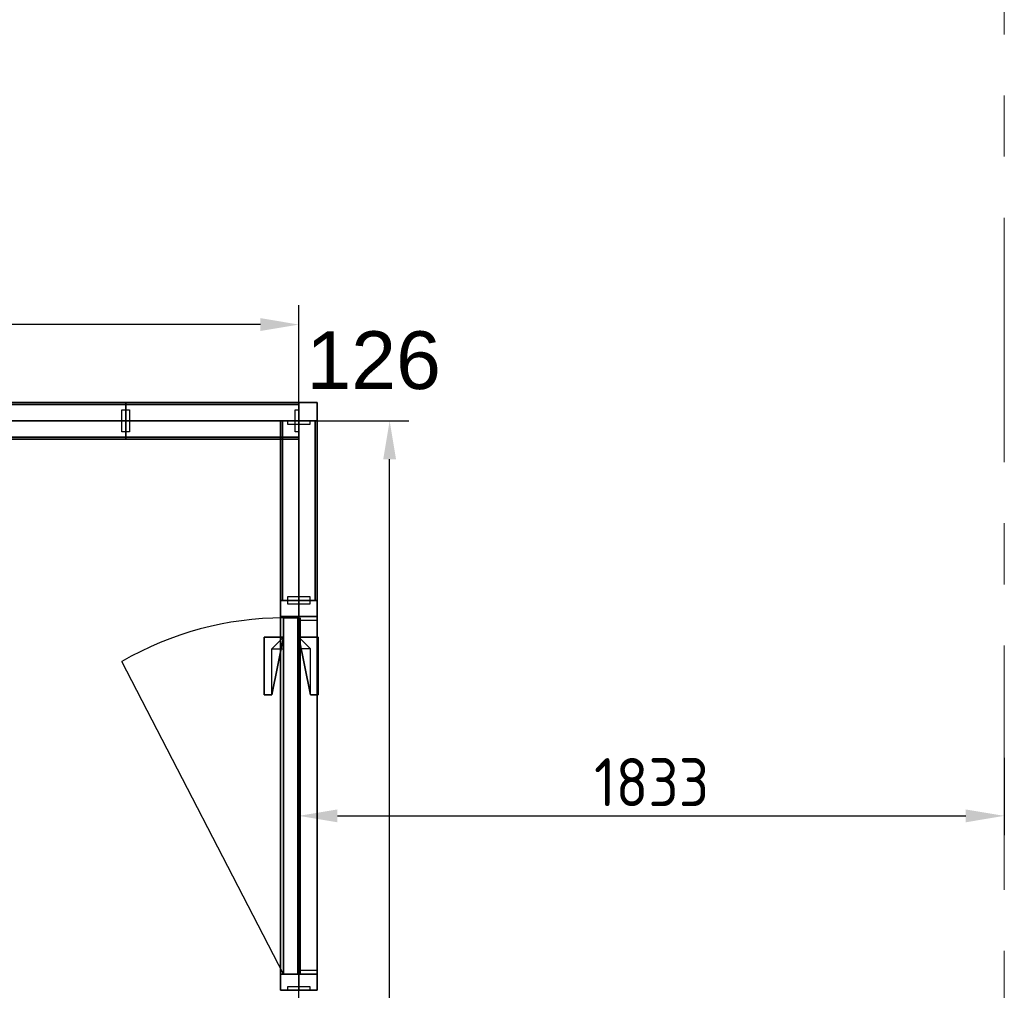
# Model space of a CAD drawing. Extents: x 3165 to 57695, y -7842 to 39081.
# Tile 78 of 248: x 40458 to 43017, y 10515 to 13036. Entities that reach past the tile are written whole.
import ezdxf
from ezdxf.enums import TextEntityAlignment as Align

# ---------------------------------------------------------------- set-up
doc = ezdxf.new("R2010")
doc.units = 0
doc.header["$LTSCALE"] = 50
doc.header["$PDSIZE"] = -5
doc.linetypes.add('HIDDEN2', pattern=[4.7625, 3.175, -1.5875])
doc.linetypes.add('Onderlegger 3e verdieping$0$stramien', pattern=[22.225, 12.7, -3.175, 3.175, -3.175])
doc.layers.get('0').update_dxf_attribs({"linetype": 'CONTINUOUS'})
doc.layers.get('DEFPOINTS').update_dxf_attribs({"linetype": 'CONTINUOUS'})
for name, color, linetype in [('AS-A38--_F----5', 2, 'CONTINUOUS'), ('AS-A38--_F---4-', 9, 'CONTINUOUS'), ('AS-I38-E_F----5_Deuren', 7, 'CONTINUOUS'), ('AS-I38-M_F----5_Deurmodulen', 7, 'CONTINUOUS'), ('AS-I38-M_F----5_Hoekaansluitingen', 7, 'CONTINUOUS'), ('AS-I38-M_F----5_Wandmodulen', 7, 'CONTINUOUS'), ('AS-L32--_F----5', 84, 'CONTINUOUS'), ('AS-L32--_F---4-', 84, 'CONTINUOUS'), ('AS-L32--_F-23--', 84, 'CONTINUOUS'), ('AS-L32--_F123--', 84, 'CONTINUOUS'), ('AS-L38--', 7, 'CONTINUOUS'), ('AS-L38--_F----5', 7, 'CONTINUOUS'), ('AS-L38--_F---4-', 7, 'CONTINUOUS'), ('AS-L38--_F-23--', 3, 'CONTINUOUS'), ('AS-L38--_F1----', 2, 'CONTINUOUS'), ('AS-L38--_F1-----', 2, 'CONTINUOUS'), ('AS-L38--_F123--', 7, 'CONTINUOUS'), ('AS-L38GL_F---4-', 2, 'CONTINUOUS'), ('AS-L38GL_F123--', 3, 'CONTINUOUS'), ('AS-M38--_F123--_Wandlengte', 1, 'CONTINUOUS'), ('IWTEKST', 2, 'CONTINUOUS')]:
    doc.layers.add(name, color=color, linetype=linetype)
doc.layers.add('AS-I38-1_F----5', color=2, linetype='CONTINUOUS', plot=False)
doc.layers.add('IWHARTWAND', color=6, linetype='CONTINUOUS', plot=False)
doc.layers.add('Onderlegger 3e verdieping$0$S-GRID', color=8, linetype='CONTINUOUS', lineweight=18)
doc.styles.get("Standard").update_dxf_attribs({"font": 'isocp.shx'})
doc.dimstyles.new('CWall_F2_Wandlengte', dxfattribs={"dimscale": 50, "dimtxt": 2.5, "dimasz": 2, "dimexe": 1, "dimexo": 1, "dimgap": 0.5, "dimtad": 1, "dimdec": 0, "dimdsep": 46, "dimtxsty": 'Standard', "dimcen": 2.5, "dimclrt": 2, "dimadec": 0, "dimazin": 0, "dimtfac": 1, "dimtdec": 0, "dimtix": 1, "dimtmove": 2, "dimatfit": 0, "dimfxl": 0, "dimtolj": 1, "dimtzin": 0, "dimarcsym": 0})
pattern_1 = [(60, (160, 2090), (-43300, 25000), [300, -50000]), (60, (230, 2164), (-43300, 25000), [100, -50000]), (60, (187, 2190), (-43300, 25000), [100, -50000]), (150, (320, 2170), (-25000, -43300), [200, -50000])]
pattern_2 = [(0, (233.25, 1360), (29.766, 59.531), [0, -59.531])]
pattern_3 = [(60, (160, 1230), (-43300, 25000), [300, -50000]), (60, (230, 1304), (-43300, 25000), [100, -50000]), (60, (187, 1330), (-43300, 25000), [100, -50000]), (150, (320, 1310), (-25000, -43300), [200, -50000])]
pattern_4 = [(60, (160, 370), (-43300, 25000), [300, -50000]), (60, (230, 444), (-43300, 25000), [100, -50000]), (60, (187, 470), (-43300, 25000), [100, -50000]), (150, (320, 450), (-25000, -43300), [200, -50000])]
pattern_5 = [(60, (150, 370), (-43300, 25000), [300, -50000]), (60, (220, 444), (-43300, 25000), [100, -50000]), (60, (180, 470), (-43300, 25000), [100, -50000]), (150, (310, 450), (-25000, -43300), [200, -50000])]
pattern_6 = [(60, (150, 1230), (-43300, 25000), [300, -50000]), (60, (220, 1304), (-43300, 25000), [100, -50000]), (60, (180, 1330), (-43300, 25000), [100, -50000]), (150, (310, 1310), (-25000, -43300), [200, -50000])]
pattern_7 = [(0, (225, 1360), (29.766, 59.531), [0, -59.531])]
pattern_8 = [(60, (150, 2090), (-43300, 25000), [300, -50000]), (60, (220, 2164), (-43300, 25000), [100, -50000]), (60, (180, 2190), (-43300, 25000), [100, -50000]), (150, (310, 2170), (-25000, -43300), [200, -50000])]
pattern_9 = [(60, (616, 370), (-43300, 25000), [300, -50000]), (60, (690, 444), (-43300, 25000), [100, -50000]), (60, (645, 470), (-43300, 25000), [100, -50000]), (150, (780, 450), (-25000, -43300), [200, -50000])]
pattern_10 = [(60, (616, 1230), (-43300, 25000), [300, -50000]), (60, (690, 1304), (-43300, 25000), [100, -50000]), (60, (645, 1330), (-43300, 25000), [100, -50000]), (150, (780, 1310), (-25000, -43300), [200, -50000])]
pattern_11 = [(0, (691.5, 1360), (29.7656, 59.5312), [0, -59.5312])]
pattern_12 = [(60, (616, 2090), (-43300, 25000), [300, -50000]), (60, (690, 2164), (-43300, 25000), [100, -50000]), (60, (645, 2190), (-43300, 25000), [100, -50000]), (150, (780, 2170), (-25000, -43300), [200, -50000])]

# ---------------------------------------------------------------- blocks, each defined once
blk = doc.blocks.new('Onderlegger 3e verdieping')
at = {"layer": 'Onderlegger 3e verdieping$0$S-GRID', "linetype": 'Onderlegger 3e verdieping$0$stramien'}
blk.add_line((43016.6, 38080.6), (43016.6, 989.5), dxfattribs=at)
blk = doc.blocks.new('QHK-14--_CTA01')
at = {"layer": 'AS-L38--_F----5', "linetype": 'HIDDEN2'}
blk.add_line((0, 0), (0, 0, 2700), dxfattribs=at)
at = {"layer": 'AS-L38--_F---4-'}
blk.add_line((-47.5, 47.5), (-47.5, 47.5, 2700), dxfattribs=at)
for points, invisible_edges in [([(0, 47.5, 2700), (0, -47.5, 2700), (47.5, -47.5, 2700), (-47.5, 47.5, 2700)], 4), ([(47.5, -47.5, 2700), (-47.5, 47.5, 2700), (-47.5, 0, 2700), (47.5, 0, 2700)], 1), ([(47.5, 0), (47.5, 0, 60), (47.5, -47.5, 60), (47.5, -47.5)], 1), ([(47.5, 0, 2660), (47.5, 0, 2700), (47.5, -47.5, 2700), (47.5, -47.5, 2660)], 1), ([(47.5, -47.5), (47.5, -47.5, 60), (0, -47.5, 60), (0, -47.5)], 4), ([(47.5, -47.5, 2660), (47.5, -47.5, 2700), (0, -47.5, 2700), (0, -47.5, 2660)], 4)]:
    blk.add_3dface(points, dxfattribs=dict(at, invisible_edges=invisible_edges))
for points in [[(47.5, 0, 60), (47.5, 0, 2660), (47.5, -47.5, 2660), (47.5, -47.5, 60)], [(47.5, -47.5, 60), (47.5, -47.5, 2660), (0, -47.5, 2660), (0, -47.5, 60)]]:
    blk.add_3dface(points, dxfattribs=at)
at = {"layer": 'AS-L38--_F123--'}
blk.add_lwpolyline([(0, -47.5), (47.5, -47.5), (47.5, 0)], dxfattribs=at)
at = {"layer": 'DEFPOINTS'}
blk.add_point((0, 0, 2700), dxfattribs=at)
at = {"layer": 'AS-I38-M_F----5_Hoekaansluitingen', "extrusion": (1, -6.12303e-17, 0)}
blk.add_text('D126', height=125, rotation=90, dxfattribs=at).set_placement((0, 2750), align=Align.MIDDLE_LEFT)
at = {"layer": 'AS-I38-M_F----5_Hoekaansluitingen', "extrusion": (0, -1, 0)}
blk.add_text('D126', height=125, rotation=90, dxfattribs=at).set_placement((0, 2750), align=Align.MIDDLE_LEFT)
blk = doc.blocks.new('BvnAans-_CTA01')
at = {"layer": 'AS-L38--_F----5', "color": 0, "invisible_edges": 10}
blk.add_3dface([(0, 0), (1, 0), (1, 0, 1), (0, 0, 1)], dxfattribs=at)
at = {"layer": 'AS-L38--_F---4-', "invisible_edges": 10}
for points in [[(0, 0.5), (1, 0.5), (1, 0.5, 1), (0, 0.5, 1)], [(0, -0.5), (1, -0.5), (1, -0.5, 1), (0, -0.5, 1)]]:
    blk.add_3dface(points, dxfattribs=at)
at = {"layer": 'AS-L38--_F---4-'}
blk.add_3dface([(0, -0.5, 1), (0, 0.5, 1), (1, 0.5, 1), (1, -0.5, 1)], dxfattribs=at)
blk = doc.blocks.new('Q0WDSTL-_CTA01')
at = {"layer": 'AS-L38--_F-23--'}
for p, q in [((0, 0.3), (0, 0.5)), ((0, -0.3), (0, -0.5))]:
    blk.add_line(p, q, dxfattribs=at)
at = {"layer": 'AS-L38--_F-23--', "color": 1}
blk.add_lwpolyline([(0, 0.3), (1, 0.3), (1, -0.3), (0, -0.3)], dxfattribs=at)
at = {"layer": 'AS-L38--_F1-----'}
blk.add_lwpolyline([(0, 0.5), (0, -0.5)], dxfattribs=at)
blk = doc.blocks.new('3ADRDRP-_CTA01')
at = {"layer": 'AS-L38--_F----5', "color": 0}
blk.add_3dface([(0, 0), (1, 0), (1, 0, 1), (0, 0, 1)], dxfattribs=at)
at = {"layer": 'AS-L38--_F---4-'}
mesh = blk.add_polymesh((6, 3), dxfattribs=at)
for k, corner in enumerate([(1, -0.5, 1), (1, -0.5), (1, -0.5), (0, -0.5, 1), (0, -0.5), (0, -0.5), (0, 0.5, 1), (0, 0.5), (0, -0.5), (1, 0.5, 1), (1, 0.5), (1, -0.5), (1, 0.5, 1), (1, 0.5, 1), (1, -0.5, 1), (0, 0.5, 1), (0, 0.5, 1), (0, -0.5, 1)]):
    mesh.set_mesh_vertex(divmod(k, 3), corner)
blk = doc.blocks.new('Q0DRSTL-_CTA01')
at = {"layer": 'AS-L38--_F----5', "color": 0}
blk.add_3dface([(0, 0), (1, 0), (1, 0, 1), (0, 0, 1)], dxfattribs=at)
at = {"layer": 'AS-L38--_F-23--', "color": 0}
for p, q in [((0, 0.5), (0, 0.3)), ((1, 0.5), (1, 0)), ((1, 0), (1.25, 0)), ((0, -0.5), (0, -0.3))]:
    blk.add_line(p, q, dxfattribs=at)
for points in [[(1, 0.5), (0, 0.5)], [(0, -0.5), (1.25, -0.5), (1.25, 0)]]:
    blk.add_lwpolyline(points, dxfattribs=at)
at = {"layer": 'AS-L38--_F1----', "color": 0}
blk.add_lwpolyline([(0, -0.5), (1, -0.5), (1, 0.5), (0, 0.5)], close=True, dxfattribs=at)
at = {"layer": 'AS-L38--_F---4-'}
mesh = blk.add_polymesh((6, 3), dxfattribs=at)
for k, corner in enumerate([(1, -0.5, 1), (1, -0.5), (1, -0.5), (0, -0.5, 1), (0, -0.5), (0, -0.5), (0, 0.5, 1), (0, 0.5), (0, -0.5), (1, 0.5, 1), (1, 0.5), (1, -0.5), (1, 0.5, 1), (1, 0.5, 1), (1, -0.5, 1), (0, 0.5, 1), (0, 0.5, 1), (0, -0.5, 1)]):
    mesh.set_mesh_vertex(divmod(k, 3), corner)
blk = doc.blocks.new('ddch1---_CTA01')
at = {"layer": 'AS-L32--_F----5', "color": 1}
for p, q in [((0, 0.075), (1, 0.075, 0.5)), ((1, 0.075, 0.5), (0, 0.075, 1))]:
    blk.add_line(p, q, dxfattribs=at)
at = {"layer": 'AS-L32--_F----5', "color": 1, "linetype": 'HIDDEN2'}
for p, q in [((0, -0.075), (1, -0.075, 0.5)), ((1, -0.075, 0.5), (0, -0.075, 1))]:
    blk.add_line(p, q, dxfattribs=at)
at = {"layer": 'AS-L32--_F----5'}
blk.add_3dface([(0, 0), (0, 0, 1), (1, 0, 1), (1, 0)], dxfattribs=at)
at = {"layer": 'AS-L32--_F---4-'}
for points in [[(0, 1), (0, 1, 1), (1, 1, 1), (1, 1)], [(0, 1), (0, 0), (0, 0, 1), (0, 1, 1)], [(0, 0, 1), (0, 1, 1), (1, 1, 1), (1, 0, 1)], [(1, 1, 1), (1, 0, 1), (1, 0), (1, 1)], [(0, 0), (0, 0, 1), (1, 0, 1), (1, 0)]]:
    blk.add_3dface(points, dxfattribs=at)
at = {"layer": 'AS-L32--_F123--', "color": 1}
blk.add_line((0, 1), (0.8776, 11.4994), dxfattribs=at)
at = {"layer": 'AS-L32--_F123--'}
for p, q in [((1, 1), (0, 1)), ((0, 1), (0, 0)), ((1, 0), (1, 1)), ((0, 0), (1, 0))]:
    blk.add_line(p, q, dxfattribs=at)
at = {"layer": 'AS-L32--_F123--', "color": 1}
blk.add_ellipse((0, 1), major_axis=(0, 21.9), ratio=0.045662, start_param=-1.570796, end_param=-1.070796, dxfattribs=at)
at = {"layer": 'DEFPOINTS'}
blk.add_point((0, 0), dxfattribs=at)
blk.add_point((0, 0), dxfattribs=at)
blk = doc.blocks.new('KlnkRcht_CTA01')
at = {"layer": 'AS-L32--_F----5'}
blk.add_polyline3d([(-0.5, 0, -0.5), (0.5, 0, -0.5), (0.5, 0, 0.5), (-0.5, 0, 0.5)], close=True, dxfattribs=at)
at = {"layer": 'AS-L32--_F-23--'}
for p, q in [((0.3, -0.6, -0.5), (0.3, 0, -0.5)), ((0.5, 0, -0.5), (0.5, -1, -0.5)), ((-0.5, -1, -0.5), (-0.5, -0.6, -0.5)), ((-0.5, -0.6, -0.5), (0.3, -0.6, -0.5)), ((0.5, -1, -0.5), (-0.5, -1, -0.5))]:
    blk.add_line(p, q, dxfattribs=at)
at = {"layer": 'AS-L32--_F---4-'}
mesh = blk.add_polyface(dxfattribs=at)
corners = [(0.5, 0, -0.5), (0.5, -1, -0.5), (-0.5, -1, -0.5), (-0.5, -0.6, -0.5), (0.3, -0.6, -0.5), (0.3, 0, -0.5), (0.5, 0, 0.5), (0.5, -1, 0.5), (-0.5, -1, 0.5), (-0.5, -0.6, 0.5), (0.3, -0.6, 0.5), (0.3, 0, 0.5)]
mesh.append_faces([[corners[k] for k in face] for face in [(0, 1, 7, 6), (1, 2, 8, 7), (2, 3, 9, 8)]])
mesh.append_faces([[corners[k] for k in face] for face in [(6, 10, 11)]], dxfattribs={"vtx0": -1})
mesh.append_faces([[corners[k] for k in face] for face in [(6, 9, 10)]], dxfattribs={"vtx0": -1, "vtx2": -1})
mesh.append_faces([[corners[k] for k in face] for face in [(6, 7, 8, 9)]], dxfattribs={"vtx3": -1})
blk = doc.blocks.new('QDR-13--_CTA01')
at = {"layer": 'DEFPOINTS'}
blk.add_point((0, 0, 2700), dxfattribs=at)
at = {"layer": 'AS-L38--'}
for name, p, xscale, yscale, zscale in [('ddch1---_CTA01', (41.5, 0, 10), 926, 40, 2585), ('KlnkRcht_CTA01', (842.5, 40, 1050), 150, -50, 20), ('BvnAans-_CTA01', (0, 0, 2660), 1013, 95, 40), ('Q0WDSTL-_CTA01', (0, 0), 10, 95, 10), ('3ADRDRP-_CTA01', (0, 0, 2595), 1013, 95, 65), ('Q0DRSTL-_CTA01', (0, 0), 41.5, 95, 2595), ('Q0DRSTL-_CTA01', (1013, 0), -41.5, 95, 2595), ('KlnkRcht_CTA01', (842.5, 0, 1050), 150, 50, 20)]:
    blk.add_blockref(name, p, dxfattribs=dict(at, xscale=xscale, yscale=yscale, zscale=zscale))
at = {"layer": 'AS-L38--', "xscale": 10, "yscale": 95, "zscale": 10, "rotation": 180}
blk.add_blockref('Q0WDSTL-_CTA01', (1013, 0), dxfattribs=at)
at = {"layer": 'AS-I38-E_F----5_Deuren', "extrusion": (0, -1, 0)}
blk.add_text('926x2585', height=90, dxfattribs=at).set_placement((959, 175), align=Align.BOTTOM_RIGHT)
at = {"layer": 'AS-I38-M_F----5_Deurmodulen', "extrusion": (0, -1, 0)}
blk.add_text('DA', height=125, rotation=90, dxfattribs=at).set_placement((506.5, 2750), align=Align.MIDDLE_LEFT)
blk = doc.blocks.new('*D253')
at = {"layer": 'AS-M38--_F123--_Wandlengte', "color": 0, "lineweight": -2}
for p, q in [((43016.6, 11118.5), (43016.6, 10917.9)), ((41183.6, 11050.4), (41183.6, 10917.9)), ((41283.6, 10967.9), (42916.6, 10967.9))]:
    blk.add_line(p, q, dxfattribs=at)
at = {"layer": 'AS-M38--_F123--_Wandlengte', "color": 0}
for points in [[(41283.6, 10984.5), (41283.6, 10951.2), (41183.6, 10967.9)], [(42916.6, 10984.5), (42916.6, 10951.2), (43016.6, 10967.9)]]:
    blk.add_solid(points, dxfattribs=at)
at = {"layer": 'DEFPOINTS', "color": 0}
for p in [(43016.6, 11168.5), (41183.6, 11100.4), (43016.6, 10967.9)]:
    blk.add_point(p, dxfattribs=at)
at = {"layer": 'AS-M38--_F123--_Wandlengte', "color": 2, "insert": (42100.1, 11055.4), "char_height": 125, "attachment_point": 5}
blk.add_mtext('\\A1;1833', dxfattribs=at)
blk = doc.blocks.new('OndrAans_CTA01')
at = {"layer": 'AS-L38--_F----5', "color": 0, "invisible_edges": 10}
blk.add_3dface([(0, 0), (1, 0), (1, 0, 1), (0, 0, 1)], dxfattribs=at)
at = {"layer": 'AS-L38--_F---4-', "invisible_edges": 10}
for points in [[(0, 0.5), (1, 0.5), (1, 0.5, 1), (0, 0.5, 1)], [(0, -0.5), (1, -0.5), (1, -0.5, 1), (0, -0.5, 1)]]:
    blk.add_3dface(points, dxfattribs=at)
at = {"layer": 'AS-L38--_F123--', "color": 0}
blk.add_3dface([(0, -0.5), (1, -0.5), (1, 0.5), (0, 0.5)], dxfattribs=at)
blk = doc.blocks.new('QPGLAS--_CTA01')
at = {"layer": 'AS-L38--_F----5', "color": 0}
blk.add_3dface([(0, 0), (1, 0), (1, 0, 1), (0, 0, 1)], dxfattribs=at)
at = {"layer": 'AS-L38GL_F123--'}
blk.add_line((0, 0), (1, 0), dxfattribs=at)
at = {"layer": 'AS-L38GL_F---4-'}
mesh = blk.add_polymesh((6, 3), dxfattribs=at)
for k, corner in enumerate([(1, -0.45, 1), (1, -0.45), (1, -0.45), (0, -0.45, 1), (0, -0.45), (0, -0.45), (0, 0.45, 1), (0, 0.45), (0, -0.45), (1, 0.45, 1), (1, 0.45), (1, -0.45), (1, 0.45, 1), (1, 0.45, 1), (1, -0.45, 1), (0, 0.45, 1), (0, 0.45, 1), (0, -0.45, 1)]):
    mesh.set_mesh_vertex(divmod(k, 3), corner)
blk = doc.blocks.new('O4------_CTA01')
blk.add_blockref('QPGLAS--_CTA01', (0, 0))
blk = doc.blocks.new('QWND77--_CTA01')
at = {"layer": 'AS-A38--_F----5', "extrusion": (0, -1, 0)}
h = blk.add_hatch(dxfattribs=at)
h.set_pattern_fill('GLAS2', color=256, scale=50, angle=60, style=0, pattern_type=2)
h.set_pattern_definition(pattern_1)
h.paths.add_polyline_path([(0, 1780), (466.5, 1780), (466.5, 2660), (0, 2660)])
h = blk.add_hatch(dxfattribs=at)
h.set_pattern_fill('GLAS2', color=256, scale=50, angle=60, style=0, pattern_type=2)
h.set_pattern_definition(pattern_3)
h.paths.add_polyline_path([(0, 940), (466.5, 940), (466.5, 1780), (0, 1780)])
h = blk.add_hatch(dxfattribs=at)
h.set_pattern_fill('GLAS2', color=256, scale=50, angle=60, style=0, pattern_type=2)
h.set_pattern_definition(pattern_4)
h.paths.add_polyline_path([(0, 60), (466.5, 60), (466.5, 940), (0, 940)])
h = blk.add_hatch(dxfattribs=at)
h.set_pattern_fill('DOTS', color=256, scale=37.5, style=0)
h.set_pattern_definition(pattern_2)
h.paths.add_polyline_path([(10, 950), (456.5, 950), (456.5, 1770), (10, 1770)])
at = {"layer": 'AS-A38--_F---4-', "extrusion": (0, -1, 0)}
h = blk.add_hatch(dxfattribs=at)
h.set_pattern_fill('GLAS2', color=256, scale=50, angle=60, style=0, pattern_type=2)
h.set_pattern_definition(pattern_1)
h.paths.add_polyline_path([(0, 1780), (466.5, 1780), (466.5, 2660), (0, 2660)])
h = blk.add_hatch(dxfattribs=at)
h.set_pattern_fill('GLAS2', color=256, scale=50, angle=60, style=0, pattern_type=2)
h.set_pattern_definition(pattern_3)
h.paths.add_polyline_path([(0, 940), (466.5, 940), (466.5, 1780), (0, 1780)])
h = blk.add_hatch(dxfattribs=at)
h.set_pattern_fill('GLAS2', color=256, scale=50, angle=60, style=0, pattern_type=2)
h.set_pattern_definition(pattern_4)
h.paths.add_polyline_path([(0, 60), (466.5, 60), (466.5, 940), (0, 940)])
h = blk.add_hatch(dxfattribs=at)
h.set_pattern_fill('DOTS', color=256, scale=37.5, style=0)
h.set_pattern_definition(pattern_2)
h.paths.add_polyline_path([(10, 950), (456.5, 950), (456.5, 1770), (10, 1770)])
h = blk.add_hatch(dxfattribs=at)
h.set_pattern_fill('GLAS2', color=256, scale=50, angle=60, style=0, pattern_type=2)
h.set_pattern_definition(pattern_1)
h.paths.add_polyline_path([(0, 1780), (466.5, 1780), (466.5, 2660), (0, 2660)])
h = blk.add_hatch(dxfattribs=at)
h.set_pattern_fill('GLAS2', color=256, scale=50, angle=60, style=0, pattern_type=2)
h.set_pattern_definition(pattern_3)
h.paths.add_polyline_path([(0, 940), (466.5, 940), (466.5, 1780), (0, 1780)])
h = blk.add_hatch(dxfattribs=at)
h.set_pattern_fill('GLAS2', color=256, scale=50, angle=60, style=0, pattern_type=2)
h.set_pattern_definition(pattern_4)
h.paths.add_polyline_path([(0, 60), (466.5, 60), (466.5, 940), (0, 940)])
h = blk.add_hatch(dxfattribs=at)
h.set_pattern_fill('DOTS', color=256, scale=37.5, style=0)
h.set_pattern_definition(pattern_2)
h.paths.add_polyline_path([(10, 950), (456.5, 950), (456.5, 1770), (10, 1770)])
at = {"layer": 'DEFPOINTS'}
blk.add_point((0, 0, 2700), dxfattribs=at)
at = {"layer": 'AS-L38--', "yscale": 95}
for name, p, xscale, zscale in [('BvnAans-_CTA01', (0, 0, 2660), 466.5, 40), ('OndrAans_CTA01', (0, 0), 466.5, 60), ('Q0WDSTL-_CTA01', (0, 0), 10, 10), ('O4------_CTA01', (0, 0, 1780), 466.5, 880), ('O4------_CTA01', (0, 0, 940), 466.5, 840), ('O4------_CTA01', (0, 0, 60), 466.5, 880)]:
    blk.add_blockref(name, p, dxfattribs=dict(at, xscale=xscale, zscale=zscale))
at = {"layer": 'AS-L38--', "xscale": 10, "yscale": 95, "zscale": 10, "rotation": 180}
blk.add_blockref('Q0WDSTL-_CTA01', (466.5, 0), dxfattribs=at)
at = {"layer": 'AS-I38-1_F----5', "extrusion": (0, -1, 0)}
blk.add_text('98', height=90, dxfattribs=at).set_placement((40, 130))
at = {"layer": 'AS-I38-M_F----5_Wandmodulen', "extrusion": (0, -1, 0)}
blk.add_text('GH', height=125, rotation=90, dxfattribs=at).set_placement((233.2, 2750), align=Align.MIDDLE_LEFT)
blk = doc.blocks.new('QWND78--_CTA01')
at = {"layer": 'AS-A38--_F----5', "extrusion": (0, -1, 0)}
h = blk.add_hatch(dxfattribs=at)
h.set_pattern_fill('GLAS2', color=256, scale=50, angle=60, style=0, pattern_type=2)
h.set_pattern_definition(pattern_5)
h.paths.add_polyline_path([(0, 60), (450, 60), (450, 940), (0, 940)])
h = blk.add_hatch(dxfattribs=at)
h.set_pattern_fill('GLAS2', color=256, scale=50, angle=60, style=0, pattern_type=2)
h.set_pattern_definition(pattern_6)
h.paths.add_polyline_path([(0, 940), (450, 940), (450, 1780), (0, 1780)])
h = blk.add_hatch(dxfattribs=at)
h.set_pattern_fill('GLAS2', color=256, scale=50, angle=60, style=0, pattern_type=2)
h.set_pattern_definition(pattern_8)
h.paths.add_polyline_path([(0, 1780), (450, 1780), (450, 2660), (0, 2660)])
h = blk.add_hatch(dxfattribs=at)
h.set_pattern_fill('DOTS', color=256, scale=37.5, style=0)
h.set_pattern_definition(pattern_7)
h.paths.add_polyline_path([(10, 950), (440, 950), (440, 1770), (10, 1770)])
at = {"layer": 'AS-A38--_F---4-', "extrusion": (0, -1, 0)}
h = blk.add_hatch(dxfattribs=at)
h.set_pattern_fill('GLAS2', color=256, scale=50, angle=60, style=0, pattern_type=2)
h.set_pattern_definition(pattern_8)
h.paths.add_polyline_path([(0, 1780), (450, 1780), (450, 2660), (0, 2660)])
h = blk.add_hatch(dxfattribs=at)
h.set_pattern_fill('GLAS2', color=256, scale=50, angle=60, style=0, pattern_type=2)
h.set_pattern_definition(pattern_6)
h.paths.add_polyline_path([(0, 940), (450, 940), (450, 1780), (0, 1780)])
h = blk.add_hatch(dxfattribs=at)
h.set_pattern_fill('GLAS2', color=256, scale=50, angle=60, style=0, pattern_type=2)
h.set_pattern_definition(pattern_5)
h.paths.add_polyline_path([(0, 60), (450, 60), (450, 940), (0, 940)])
h = blk.add_hatch(dxfattribs=at)
h.set_pattern_fill('DOTS', color=256, scale=37.5, style=0)
h.set_pattern_definition(pattern_7)
h.paths.add_polyline_path([(10, 950), (440, 950), (440, 1770), (10, 1770)])
h = blk.add_hatch(dxfattribs=at)
h.set_pattern_fill('GLAS2', color=256, scale=50, angle=60, style=0, pattern_type=2)
h.set_pattern_definition(pattern_8)
h.paths.add_polyline_path([(0, 1780), (450, 1780), (450, 2660), (0, 2660)])
h = blk.add_hatch(dxfattribs=at)
h.set_pattern_fill('GLAS2', color=256, scale=50, angle=60, style=0, pattern_type=2)
h.set_pattern_definition(pattern_6)
h.paths.add_polyline_path([(0, 940), (450, 940), (450, 1780), (0, 1780)])
h = blk.add_hatch(dxfattribs=at)
h.set_pattern_fill('GLAS2', color=256, scale=50, angle=60, style=0, pattern_type=2)
h.set_pattern_definition(pattern_5)
h.paths.add_polyline_path([(0, 60), (450, 60), (450, 940), (0, 940)])
h = blk.add_hatch(dxfattribs=at)
h.set_pattern_fill('DOTS', color=256, scale=37.5, style=0)
h.set_pattern_definition(pattern_7)
h.paths.add_polyline_path([(10, 950), (440, 950), (440, 1770), (10, 1770)])
at = {"layer": 'DEFPOINTS'}
blk.add_point((0, 0, 2700), dxfattribs=at)
at = {"layer": 'AS-L38--', "yscale": 95}
for name, p, xscale, zscale in [('BvnAans-_CTA01', (0, 0, 2660), 450, 40), ('OndrAans_CTA01', (0, 0), 450, 60), ('Q0WDSTL-_CTA01', (0, 0), 10, 10), ('O4------_CTA01', (0, 0, 1780), 450, 880), ('O4------_CTA01', (0, 0, 940), 450, 840), ('O4------_CTA01', (0, 0, 60), 450, 880)]:
    blk.add_blockref(name, p, dxfattribs=dict(at, xscale=xscale, zscale=zscale))
at = {"layer": 'AS-L38--', "xscale": 10, "yscale": 95, "zscale": 10, "rotation": 180}
blk.add_blockref('Q0WDSTL-_CTA01', (450, 0), dxfattribs=at)
at = {"layer": 'AS-I38-1_F----5', "extrusion": (0, -1, 0)}
blk.add_text('1', height=90, dxfattribs=at).set_placement((40, 130))
at = {"layer": 'AS-I38-M_F----5_Wandmodulen', "extrusion": (0, -1, 0)}
blk.add_text('GH', height=125, rotation=90, dxfattribs=at).set_placement((225, 2750), align=Align.MIDDLE_LEFT)
blk = doc.blocks.new('QWND79--_CTA01')
at = {"layer": 'AS-A38--_F----5', "extrusion": (0, -1, 0)}
h = blk.add_hatch(dxfattribs=at)
h.set_pattern_fill('GLAS2', color=256, scale=50, angle=60, style=0, pattern_type=2)
h.set_pattern_definition(pattern_9)
h.paths.add_polyline_path([(0, 60), (1383, 60), (1383, 940), (0, 940)])
h = blk.add_hatch(dxfattribs=at)
h.set_pattern_fill('GLAS2', color=256, scale=50, angle=60, style=0, pattern_type=2)
h.set_pattern_definition(pattern_10)
h.paths.add_polyline_path([(0, 940), (1383, 940), (1383, 1780), (0, 1780)])
h = blk.add_hatch(dxfattribs=at)
h.set_pattern_fill('GLAS2', color=256, scale=50, angle=60, style=0, pattern_type=2)
h.set_pattern_definition(pattern_12)
h.paths.add_polyline_path([(0, 1780), (1383, 1780), (1383, 2660), (0, 2660)])
h = blk.add_hatch(dxfattribs=at)
h.set_pattern_fill('DOTS', color=256, scale=37.5, style=0)
h.set_pattern_definition(pattern_11)
h.paths.add_polyline_path([(10, 950), (1373, 950), (1373, 1770), (10, 1770)])
at = {"layer": 'AS-A38--_F---4-', "extrusion": (0, -1, 0)}
h = blk.add_hatch(dxfattribs=at)
h.set_pattern_fill('GLAS2', color=256, scale=50, angle=60, style=0, pattern_type=2)
h.set_pattern_definition(pattern_12)
h.paths.add_polyline_path([(0, 1780), (1383, 1780), (1383, 2660), (0, 2660)])
h = blk.add_hatch(dxfattribs=at)
h.set_pattern_fill('GLAS2', color=256, scale=50, angle=60, style=0, pattern_type=2)
h.set_pattern_definition(pattern_10)
h.paths.add_polyline_path([(0, 940), (1383, 940), (1383, 1780), (0, 1780)])
h = blk.add_hatch(dxfattribs=at)
h.set_pattern_fill('GLAS2', color=256, scale=50, angle=60, style=0, pattern_type=2)
h.set_pattern_definition(pattern_9)
h.paths.add_polyline_path([(0, 60), (1383, 60), (1383, 940), (0, 940)])
h = blk.add_hatch(dxfattribs=at)
h.set_pattern_fill('DOTS', color=256, scale=37.5, style=0)
h.set_pattern_definition(pattern_11)
h.paths.add_polyline_path([(10, 950), (1373, 950), (1373, 1770), (10, 1770)])
h = blk.add_hatch(dxfattribs=at)
h.set_pattern_fill('GLAS2', color=256, scale=50, angle=60, style=0, pattern_type=2)
h.set_pattern_definition(pattern_12)
h.paths.add_polyline_path([(0, 1780), (1383, 1780), (1383, 2660), (0, 2660)])
h = blk.add_hatch(dxfattribs=at)
h.set_pattern_fill('GLAS2', color=256, scale=50, angle=60, style=0, pattern_type=2)
h.set_pattern_definition(pattern_10)
h.paths.add_polyline_path([(0, 940), (1383, 940), (1383, 1780), (0, 1780)])
h = blk.add_hatch(dxfattribs=at)
h.set_pattern_fill('GLAS2', color=256, scale=50, angle=60, style=0, pattern_type=2)
h.set_pattern_definition(pattern_9)
h.paths.add_polyline_path([(0, 60), (1383, 60), (1383, 940), (0, 940)])
h = blk.add_hatch(dxfattribs=at)
h.set_pattern_fill('DOTS', color=256, scale=37.5, style=0)
h.set_pattern_definition(pattern_11)
h.paths.add_polyline_path([(10, 950), (1373, 950), (1373, 1770), (10, 1770)])
at = {"layer": 'DEFPOINTS'}
blk.add_point((0, 0, 2700), dxfattribs=at)
at = {"layer": 'AS-L38--', "yscale": 95}
for name, p, xscale, zscale in [('BvnAans-_CTA01', (0, 0, 2660), 1383, 40), ('OndrAans_CTA01', (0, 0), 1383, 60), ('Q0WDSTL-_CTA01', (0, 0), 10, 10), ('O4------_CTA01', (0, 0, 1780), 1383, 880), ('O4------_CTA01', (0, 0, 940), 1383, 840), ('O4------_CTA01', (0, 0, 60), 1383, 880)]:
    blk.add_blockref(name, p, dxfattribs=dict(at, xscale=xscale, zscale=zscale))
at = {"layer": 'AS-L38--', "xscale": 10, "yscale": 95, "zscale": 10, "rotation": 180}
blk.add_blockref('Q0WDSTL-_CTA01', (1383, 0), dxfattribs=at)
at = {"layer": 'AS-I38-1_F----5', "extrusion": (0, -1, 0)}
blk.add_text('2', height=90, dxfattribs=at).set_placement((40, 130))
at = {"layer": 'AS-I38-M_F----5_Wandmodulen', "extrusion": (0, -1, 0)}
blk.add_text('GH', height=125, rotation=90, dxfattribs=at).set_placement((691.5, 2750), align=Align.MIDDLE_LEFT)
blk = doc.blocks.new('*D465')
at = {"layer": 'AS-M38--_F123--_Wandlengte', "color": 0, "lineweight": -2}
for p, q in [((41233.6, 11994.2), (41469.4, 11994.2)), ((41419.4, 8428.2), (41419.4, 11894.2)), ((41233.6, 8328.2), (41469.4, 8328.2))]:
    blk.add_line(p, q, dxfattribs=at)
at = {"layer": 'AS-M38--_F123--_Wandlengte', "color": 0}
for points in [[(41402.8, 11894.2), (41436.1, 11894.2), (41419.4, 11994.2)], [(41402.8, 8428.2), (41436.1, 8428.2), (41419.4, 8328.2)]]:
    blk.add_solid(points, dxfattribs=at)
at = {"layer": 'DEFPOINTS', "color": 0}
for p in [(41183.6, 11994.2), (41419.4, 11994.2), (41183.6, 8328.2)]:
    blk.add_point(p, dxfattribs=at)
at = {"layer": 'AS-M38--_F123--_Wandlengte', "color": 2, "insert": (41331.9, 10161.2), "char_height": 125, "attachment_point": 5, "rotation": 90}
blk.add_mtext('\\A1;3666', dxfattribs=at)
blk = doc.blocks.new('*D466')
at = {"layer": 'AS-M38--_F123--_Wandlengte', "color": 0, "lineweight": -2}
for p, q in [((37670.6, 12044.2), (37670.6, 12294.2)), ((41183.6, 12044.2), (41183.6, 12294.2)), ((41083.6, 12244.2), (37770.6, 12244.2))]:
    blk.add_line(p, q, dxfattribs=at)
at = {"layer": 'AS-M38--_F123--_Wandlengte', "color": 0}
for points in [[(37770.6, 12260.9), (37770.6, 12227.5), (37670.6, 12244.2)], [(41083.6, 12260.9), (41083.6, 12227.5), (41183.6, 12244.2)]]:
    blk.add_solid(points, dxfattribs=at)
at = {"layer": 'DEFPOINTS', "color": 0}
for p in [(37670.6, 12244.2), (37670.6, 11994.2), (41183.6, 11994.2)]:
    blk.add_point(p, dxfattribs=at)
at = {"layer": 'AS-M38--_F123--_Wandlengte', "color": 2, "insert": (39427.1, 12331.7), "char_height": 125, "attachment_point": 5}
blk.add_mtext('\\A1;3513', dxfattribs=at)

msp = doc.modelspace()

# ---------------------------------------------------------------- linework, layer by layer
at = {"layer": 'IWHARTWAND'}
for p, q in [((41183.6, 11994.2), (37687.6, 11994.2)), ((41183.6, 8328.2), (41183.6, 11994.2))]:
    msp.add_line(p, q, dxfattribs=at)

# ---------------------------------------------------------------- block references
msp.add_blockref('Onderlegger 3e verdieping', (0, 0))
at = {"layer": 'AS-L38--'}
for name, p, rotation in [('QHK-14--_CTA01', (41183.6, 11994.2), 90.00000000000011), ('QWND79--_CTA01', (40733.6, 11994.2), 179.9999999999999), ('QWND78--_CTA01', (41183.6, 11994.2), 179.9999999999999), ('QWND77--_CTA01', (41183.6, 11527.7), 90.00000000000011), ('QDR-13--_CTA01', (41183.6, 10514.7), 90.00000000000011)]:
    msp.add_blockref(name, p, dxfattribs=dict(at, rotation=rotation))

# ---------------------------------------------------------------- texts
at = {"layer": 'IWTEKST', "insert": (41203.1, 12226.7, 60), "char_height": 150, "width": 3405, "attachment_point": 1}
msp.add_mtext('{\\fArial|b0|i0|c0|p34;126}', dxfattribs=at)

# ---------------------------------------------------------------- dimensions: what is measured, and where the dimension line sits
at = {"layer": 'AS-M38--_F123--_Wandlengte'}
for p1, p2, distance, picture, middle in [((41183.6, 11994.2), (37670.6, 11994.2), -250, '*D466', (39427.1, 12331.7)), ((41183.6, 8328.2), (41183.6, 11994.2), -235.8, '*D465', (41331.9, 10161.2))]:
    dim = msp.add_aligned_dim(p1=p1, p2=p2, distance=distance, dimstyle='CWall_F2_Wandlengte', dxfattribs=at)
    dim.commit()
    dim.dimension.update_dxf_attribs({"geometry": picture, "text_midpoint": middle})
dim = msp.add_linear_dim(base=(43016.6, 10967.9), p1=(41183.6, 11100.4), p2=(43016.6, 11168.5), dimstyle='CWall_F2_Wandlengte', dxfattribs=at)
dim.commit()
dim.dimension.update_dxf_attribs({"geometry": '*D253', "text_midpoint": (42100.1, 11055.4)})

doc.saveas('drawing.dxf')
